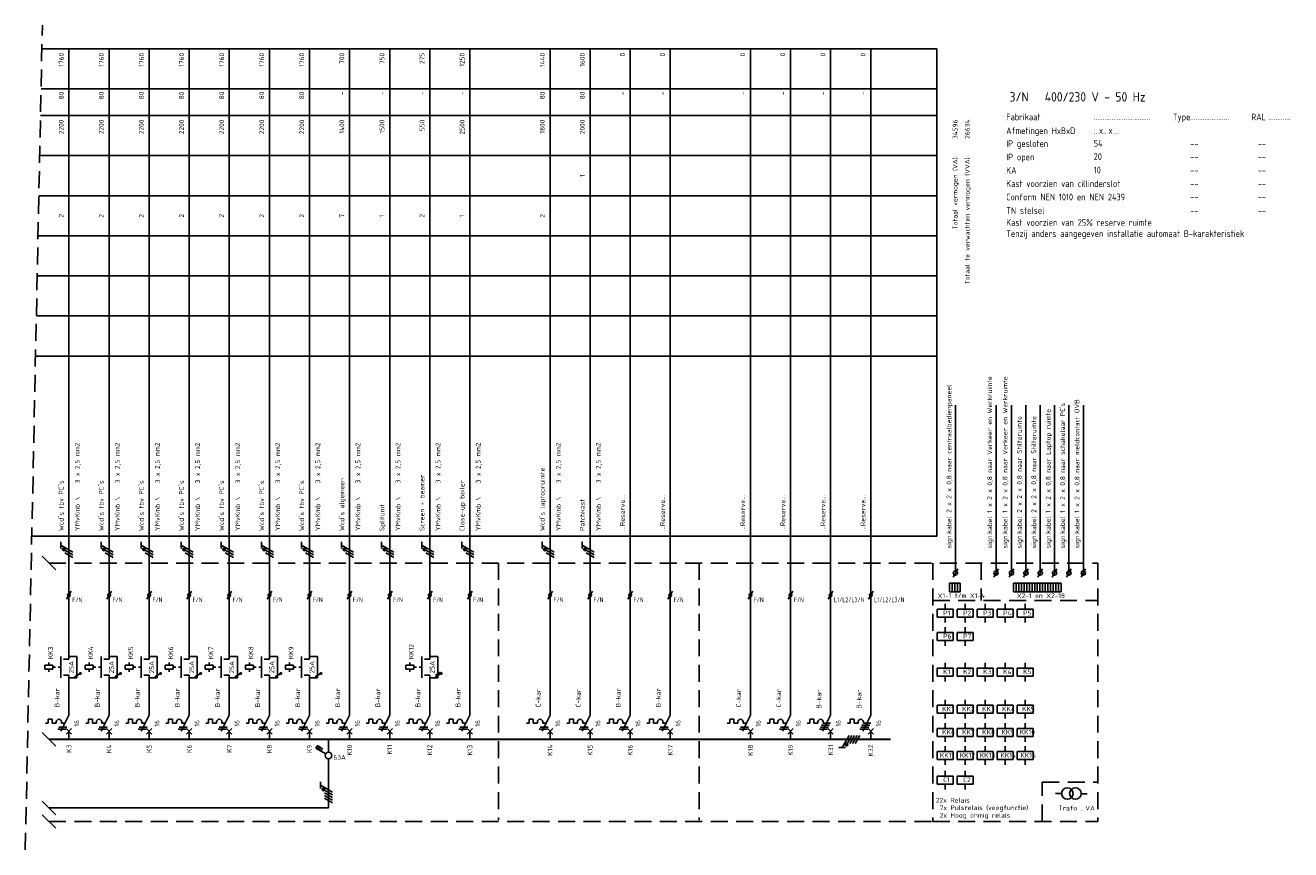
# Model space of a CAD drawing. Extents: x -1224 to 18134, y -20786 to 3554.
# Tile 78 of 88: x 14172 to 14646, y -551 to -243. Entities that reach past the tile are written whole.
import ezdxf
from ezdxf.enums import TextEntityAlignment as Align

# ---------------------------------------------------------------- set-up
doc = ezdxf.new("R2010")
doc.units = 0
doc.linetypes.add('HIDDEN', pattern=[9.525, 6.35, -3.175])
doc.linetypes.add('STABI11', pattern=[2, 1, -1])
doc.layers.get('0').update_dxf_attribs({"linetype": 'CONTINUOUS'})
for name, color, linetype in [('BL$2----', 7, 'CONTINUOUS'), ('E-tekst', 2, 'CONTINUOUS'), ('EL$1----', 3, 'CONTINUOUS'), ('EL$1----_-1LK-A1', 3, 'CONTINUOUS'), ('EL$1----_1LK-A07', 3, 'CONTINUOUS'), ('EL$1----_1LK-A08', 3, 'CONTINUOUS'), ('EL$1----_2LK-A06', 3, 'CONTINUOUS'), ('EL$1----_2LK-A07', 3, 'CONTINUOUS'), ('EL$1----_BGLK-A01', 3, 'CONTINUOUS'), ('EL$1----_BGLK-A02', 3, 'CONTINUOUS'), ('EL$1----_BGLK-A04', 3, 'CONTINUOUS'), ('EL$1----_BGLK-A05', 3, 'CONTINUOUS'), ('EL$1----_BGLK-A2', 3, 'CONTINUOUS'), ('EM6150--_MATEN', 2, 'CONTINUOUS'), ('kast', 1, 'CONTINUOUS')]:
    doc.layers.add(name, color=color, linetype=linetype)
doc.styles.add('2_5', font='ISO.shx', dxfattribs={"height": 2.5})
doc.styles.add('3_5', font='ISO.shx', dxfattribs={"height": 3.5})
doc.styles.add('BURO-018', font='ISO.shx', dxfattribs={"height": 1.8})
doc.styles.get("Standard").update_dxf_attribs({"font": 'iso.shx'})

# ---------------------------------------------------------------- blocks, each defined once
blk = doc.blocks.new('HL3')
at = {"color": 0, "linetype": 'Continuous'}
for p, q in [((-3, 6.98), (-3, 4.48)), ((-3, 5.73), (1.5, 3.13)), ((1.5, 2.13), (-1.5, 3.87)), ((1.5, 1.13), (-1.5, 2.87)), ((1.5, 0.13), (-1.5, 1.87)), ((1.5, -0.87), (-1.5, 0.87))]:
    blk.add_line(p, q, dxfattribs=at)
at = {"color": 0, "linetype": 'Continuous', "const_width": 0.5}
blk.add_lwpolyline([(-1.68, 4.12, 1), (-2.18, 4.12, 1)], format="xyb", close=True, dxfattribs=at)
at = {"color": 0, "linetype": 'Continuous'}
blk.add_circle((-1.93, 4.12), 0.5, dxfattribs=at)
blk = doc.blocks.new('L1')
at = {"color": 0, "linetype": 'Continuous'}
for p, q in [((-3, 73.98), (-3, 71.48)), ((-3, 72.73), (1.5, 70.13)), ((1.5, 69.13), (-1.5, 70.87)), ((1.5, 68.13), (-1.5, 69.87))]:
    blk.add_line(p, q, dxfattribs=at)
at = {"color": 0, "linetype": 'Continuous', "const_width": 0.5}
blk.add_lwpolyline([(-1.68, 71.12, 1), (-2.18, 71.12, 1)], format="xyb", close=True, dxfattribs=at)
at = {"color": 0, "linetype": 'Continuous'}
blk.add_circle((-1.93, 71.12), 0.5, dxfattribs=at)
blk = doc.blocks.new('00P')
at = {"color": 0, "linetype": 'Continuous'}
for p, q in [((0, 31), (3, 31)), ((3, 31), (3, 23)), ((3, 23), (0, 23))]:
    blk.add_line(p, q, dxfattribs=at)
blk = doc.blocks.new('B26')
at = {"color": 0, "linetype": 'Continuous'}
for p, q in [((0, 9), (0, 21)), ((-7.75, 6), (-8.75, 6)), ((-7.75, 7.5), (-7.75, 6)), ((-6.25, 7.5), (-7.75, 7.5)), ((-6.25, 6), (-6.25, 7.5)), ((-6.25, 6), (-4.75, 6)), ((-4.75, 6.5), (-4.75, 6)), ((0, 9), (-3, 3)), ((-2.75, 6.5), (-2.75, 6)), ((-2.75, 6), (-1.5, 6)), ((-4.125, 3.75), (-1.125, 3.75)), ((-3.75, 4.5), (-0.75, 4.5)), ((-1, 4), (1, 2)), ((-1, 2), (1, 4)), ((0, 0), (0, 3))]:
    blk.add_line(p, q, dxfattribs=at)
blk.add_arc((-3.75, 6.5), 1, 0, 180, dxfattribs=at)
at = {"color": 1, "style": 'BURO-018'}
blk.add_attdef('E_VRIJ1', (-3.548, 12), '', height=1.8, rotation=90, dxfattribs=at)
at = {"color": 1, "linetype": 'Continuous', "style": 'BURO-018'}
blk.add_attdef('E_IIA', text='', height=1.8, rotation=90, dxfattribs=at).set_placement((2, 6), align=Align.TOP_CENTER)
blk = doc.blocks.new('M2')
at = {"color": 0, "linetype": 'Continuous'}
for p, q in [((-7.5, 27.75), (-7.5, 28.75)), ((-3, 23), (-3, 31)), ((-2, 30), (0, 30)), ((0, 30), (0, 33)), ((-6, 27.75), (-9, 27.75)), ((-9, 27.75), (-9, 26.25)), ((-9, 26.25), (-6, 26.25)), ((-7.5, 26.25), (-7.5, 25.25)), ((-6, 26.25), (-6, 27.75)), ((-6, 27.25), (-6, 27.25)), ((-2, 24), (0, 24)), ((0, 21), (0, 24))]:
    blk.add_line(p, q, dxfattribs=at)
at = {"color": 0, "linetype": 'STABI11'}
blk.add_line((-6, 27), (-3, 27), dxfattribs=at)
at = {"color": 1, "linetype": 'Continuous', "style": 'BURO-018'}
blk.add_attdef('E_VRIJ1', (-6, 30), '', height=1.8, rotation=90, dxfattribs=at)
blk.add_attdef('E_IMS', text='', height=1.8, rotation=90, dxfattribs=at).set_placement((0, 27), align=Align.TOP_CENTER)
blk = doc.blocks.new('b1s')
at = {"color": 0, "linetype": 'Continuous'}
blk.add_line((0, 33), (0, 54), dxfattribs=at)
blk = doc.blocks.new('m1s')
at = {"color": 0, "linetype": 'Continuous'}
blk.add_line((0, 54), (0, 66), dxfattribs=at)
blk = doc.blocks.new('m1')
at = {"color": 0, "linetype": 'Continuous'}
blk.add_line((0, 21), (0, 33), dxfattribs=at)
blk = doc.blocks.new('B28')
at = {"color": 0, "linetype": 'Continuous'}
for p, q in [((0, 9), (0, 21)), ((-7.75, 6), (-8.75, 6)), ((-6.25, 7.5), (-7.75, 7.5)), ((-7.75, 7.5), (-7.75, 6)), ((-6.25, 6), (-6.25, 7.5)), ((-6.25, 6), (-4.75, 6)), ((-4.75, 6.5), (-4.75, 6)), ((-4.75, 6.5), (-4.75, 6)), ((-3.38, 5.25), (-0.38, 5.25)), ((0, 9), (-3, 3)), ((-2.75, 6.5), (-2.75, 6)), ((-2.75, 6), (0, 6)), ((-4.12, 3.75), (-1.12, 3.75)), ((-3.75, 4.5), (-0.75, 4.5)), ((-1, 4), (1, 2)), ((-1, 2), (1, 4)), ((0, 0), (0, 3))]:
    blk.add_line(p, q, dxfattribs=at)
blk.add_arc((-3.75, 6.5), 1, 0, 180, dxfattribs=at)
at = {"color": 1, "style": 'BURO-018'}
blk.add_attdef('E_VRIJ1', (-3.49, 11.47), '', height=1.8, rotation=90, dxfattribs=at)
at = {"color": 1, "linetype": 'Continuous', "style": 'BURO-018'}
blk.add_attdef('E_IIA', text='', height=1.8, rotation=90, dxfattribs=at).set_placement((2, 6), align=Align.TOP_CENTER)
blk = doc.blocks.new('0302A1_')
at = {"color": 0, "linetype": 'Continuous'}
blk.add_line((-0.87, -1.5), (0.87, 1.5), dxfattribs=at)
at = {"color": 0, "const_width": 0.5}
blk.add_lwpolyline([(-0.25, 0, 1), (0.25, 0, 1)], format="xyb", close=True, dxfattribs=at)
at = {"color": 0, "linetype": 'Continuous'}
blk.add_circle((0, 0), 0.5, dxfattribs=at)
blk = doc.blocks.new('1P')
at = {"color": 0, "linetype": 'Continuous'}
blk.add_line((1.5, 0.87), (-1.5, -0.87), dxfattribs=at)

msp = doc.modelspace()

# ---------------------------------------------------------------- linework, layer by layer
at = {"layer": 'BL$2----', "color": 3}
for p, q in [((14368.73, -476.9), (14368.73, -489.66)), ((14383.73, -488.9), (14383.73, -476.9)), ((14398.73, -475.91), (14398.73, -489.85)), ((14413.73, -489.73), (14413.73, -476.9))]:
    msp.add_line(p, q, dxfattribs=at)
at = {"layer": 'EL$1----', "linetype": 'HIDDEN'}
msp.add_line((14172.39, -551.21), (14178.77, -242.6), dxfattribs=at)
at = {"layer": 'EL$1----'}
for p, q in [((14183.77, -446.43), (14178.7, -441.37)), ((14183.77, -512.43), (14178.7, -507.37)), ((14557.86, -530.19), (14560.15, -530.19)), ((14567.45, -530.24), (14569.74, -530.24)), ((14183.77, -538.12), (14178.7, -533.06)), ((14183.77, -543.17), (14178.7, -538.1)), ((14181.23, -535.59), (14285.87, -535.59))]:
    msp.add_line(p, q, dxfattribs=at)
at = {"layer": 'EL$1----', "linetype": 'Continuous'}
for p, q in [((14519.53, -449.13), (14521.26, -446.13)), ((14534.74, -449.13), (14536.48, -446.13)), ((14540.53, -449.13), (14542.27, -446.13)), ((14545.91, -449.13), (14547.64, -446.13)), ((14551.29, -449.13), (14553.02, -446.13)), ((14556.66, -449.13), (14558.39, -446.13)), ((14562.04, -449.13), (14563.77, -446.13)), ((14567.41, -449.13), (14569.15, -446.13)), ((14285.87, -514.65), (14285.87, -509.9)), ((14281.12, -513.24), (14281.82, -512.03)), ((14284.79, -515.36), (14281.12, -513.24)), ((14281.72, -513.59), (14282.42, -512.38)), ((14282.33, -513.94), (14283.03, -512.73)), ((14282.94, -514.29), (14283.64, -513.08)), ((14285.87, -535.59), (14285.87, -517.32))]:
    msp.add_line(p, q, dxfattribs=at)
for centre, radius in [((14520.4, -447.63), 0.8), ((14535.61, -447.63), 0.8), ((14541.4, -447.63), 0.8), ((14546.78, -447.63), 0.8), ((14552.15, -447.63), 0.8), ((14557.53, -447.63), 0.8), ((14562.9, -447.63), 0.8), ((14568.28, -447.63), 0.8), ((14285.87, -515.98), 1.25)]:
    msp.add_circle(centre, radius, dxfattribs=at)
at = {"layer": 'EL$1----'}
for centre, radius in [((14193, -485.24), 0.283), ((14208, -485.24), 0.283), ((14223, -485.24), 0.283), ((14238, -485.24), 0.283), ((14253, -485.24), 0.283), ((14268, -485.24), 0.283), ((14283, -485.24), 0.283), ((14328, -485.24), 0.283), ((14562.3, -530.19), 2.15), ((14565.31, -530.19), 2.15)]:
    msp.add_circle(centre, radius, dxfattribs=at)
at = {"layer": 'EL$1----_-1LK-A1', "color": 1, "linetype": 'HIDDEN'}
for p, q in [((14511.93, -457.92), (14573.66, -457.92)), ((14511.93, -540.63), (14573.66, -540.63)), ((14511.93, -540.63), (14573.66, -540.63))]:
    msp.add_line(p, q, dxfattribs=at)
at = {"layer": 'EL$1----_-1LK-A1', "linetype": 'Continuous'}
for p, q in [((14516.62, -461.19), (14516.62, -459.19)), ((14524.09, -461.19), (14524.09, -459.19)), ((14531.57, -461.19), (14531.57, -459.19)), ((14539.04, -461.19), (14539.04, -459.19)), ((14546.52, -461.19), (14546.52, -459.19)), ((14519.62, -461.19), (14513.62, -461.19)), ((14513.62, -461.19), (14513.62, -464.19)), ((14519.62, -464.19), (14519.62, -461.19)), ((14519.62, -462.19), (14519.62, -462.19)), ((14527.09, -461.19), (14521.09, -461.19)), ((14521.09, -461.19), (14521.09, -464.19)), ((14527.09, -464.19), (14527.09, -461.19)), ((14527.09, -462.19), (14527.09, -462.19)), ((14534.57, -461.19), (14528.57, -461.19)), ((14528.57, -461.19), (14528.57, -464.19)), ((14534.57, -464.19), (14534.57, -461.19)), ((14534.57, -462.19), (14534.57, -462.19)), ((14542.04, -461.19), (14536.04, -461.19)), ((14536.04, -461.19), (14536.04, -464.19)), ((14542.04, -464.19), (14542.04, -461.19)), ((14542.04, -462.19), (14542.04, -462.19)), ((14549.52, -461.19), (14543.52, -461.19)), ((14543.52, -461.19), (14543.52, -464.19)), ((14549.52, -464.19), (14549.52, -461.19)), ((14549.52, -462.19), (14549.52, -462.19)), ((14513.62, -464.19), (14519.62, -464.19)), ((14516.62, -464.19), (14516.62, -466.19)), ((14516.62, -469.88), (14516.62, -467.88)), ((14521.09, -464.19), (14527.09, -464.19)), ((14524.09, -464.19), (14524.09, -466.19)), ((14524.09, -469.88), (14524.09, -467.88)), ((14528.57, -464.19), (14534.57, -464.19)), ((14531.57, -464.19), (14531.57, -466.19)), ((14536.04, -464.19), (14542.04, -464.19)), ((14539.04, -464.19), (14539.04, -466.19)), ((14543.52, -464.19), (14549.52, -464.19)), ((14546.52, -464.19), (14546.52, -466.19)), ((14519.62, -469.88), (14513.62, -469.88)), ((14513.62, -469.88), (14513.62, -472.88)), ((14513.62, -472.88), (14519.62, -472.88)), ((14516.62, -472.88), (14516.62, -474.88)), ((14519.62, -472.88), (14519.62, -469.88)), ((14519.62, -470.88), (14519.62, -470.88)), ((14527.09, -469.88), (14521.09, -469.88)), ((14521.09, -469.88), (14521.09, -472.88)), ((14521.09, -472.88), (14527.09, -472.88)), ((14524.09, -472.88), (14524.09, -474.88)), ((14527.09, -472.88), (14527.09, -469.88)), ((14527.09, -470.88), (14527.09, -470.88)), ((14516.62, -483.21), (14516.62, -481.21)), ((14524.09, -483.21), (14524.09, -481.21)), ((14531.57, -483.21), (14531.57, -481.21)), ((14539.04, -483.21), (14539.04, -481.21)), ((14546.52, -483.21), (14546.52, -481.21)), ((14519.62, -483.21), (14513.62, -483.21)), ((14513.62, -483.21), (14513.62, -486.21)), ((14513.62, -486.21), (14519.62, -486.21)), ((14516.62, -486.21), (14516.62, -488.21)), ((14519.62, -486.21), (14519.62, -483.21)), ((14519.62, -484.21), (14519.62, -484.21)), ((14527.09, -483.21), (14521.09, -483.21)), ((14521.09, -483.21), (14521.09, -486.21)), ((14521.09, -486.21), (14527.09, -486.21)), ((14524.09, -486.21), (14524.09, -488.21)), ((14527.09, -486.21), (14527.09, -483.21)), ((14527.09, -484.21), (14527.09, -484.21)), ((14534.57, -483.21), (14528.57, -483.21)), ((14528.57, -483.21), (14528.57, -486.21)), ((14528.57, -486.21), (14534.57, -486.21)), ((14531.57, -486.21), (14531.57, -488.21)), ((14534.57, -486.21), (14534.57, -483.21)), ((14534.57, -484.21), (14534.57, -484.21)), ((14542.04, -483.21), (14536.04, -483.21)), ((14536.04, -483.21), (14536.04, -486.21)), ((14536.04, -486.21), (14542.04, -486.21)), ((14539.04, -486.21), (14539.04, -488.21)), ((14542.04, -486.21), (14542.04, -483.21)), ((14542.04, -484.21), (14542.04, -484.21)), ((14549.52, -483.21), (14543.52, -483.21)), ((14543.52, -483.21), (14543.52, -486.21)), ((14543.52, -486.21), (14549.52, -486.21)), ((14546.52, -486.21), (14546.52, -488.21)), ((14549.52, -486.21), (14549.52, -483.21)), ((14549.52, -484.21), (14549.52, -484.21)), ((14519.62, -497.11), (14513.62, -497.11)), ((14513.62, -497.11), (14513.62, -500.11)), ((14516.62, -497.11), (14516.62, -495.11)), ((14519.62, -500.11), (14519.62, -497.11)), ((14527.09, -497.11), (14521.09, -497.11)), ((14521.09, -497.11), (14521.09, -500.11)), ((14524.09, -497.11), (14524.09, -495.11)), ((14527.09, -500.11), (14527.09, -497.11)), ((14534.57, -497.11), (14528.57, -497.11)), ((14528.57, -497.11), (14528.57, -500.11)), ((14531.57, -497.11), (14531.57, -495.11)), ((14534.57, -500.11), (14534.57, -497.11)), ((14542.04, -497.11), (14536.04, -497.11)), ((14536.04, -497.11), (14536.04, -500.11)), ((14539.04, -497.11), (14539.04, -495.11)), ((14542.04, -500.11), (14542.04, -497.11)), ((14549.52, -497.11), (14543.52, -497.11)), ((14543.52, -497.11), (14543.52, -500.11)), ((14546.52, -497.11), (14546.52, -495.11)), ((14549.52, -500.11), (14549.52, -497.11)), ((14513.62, -500.11), (14519.62, -500.11)), ((14516.62, -500.11), (14516.62, -502.11)), ((14519.62, -498.11), (14519.62, -498.11)), ((14521.09, -500.11), (14527.09, -500.11)), ((14524.09, -500.11), (14524.09, -502.11)), ((14527.09, -498.11), (14527.09, -498.11)), ((14528.57, -500.11), (14534.57, -500.11)), ((14531.57, -500.11), (14531.57, -502.11)), ((14534.57, -498.11), (14534.57, -498.11)), ((14536.04, -500.11), (14542.04, -500.11)), ((14539.04, -500.11), (14539.04, -502.11)), ((14542.04, -498.11), (14542.04, -498.11)), ((14543.52, -500.11), (14549.52, -500.11)), ((14546.52, -500.11), (14546.52, -502.11)), ((14549.52, -498.11), (14549.52, -498.11)), ((14519.62, -505.8), (14513.62, -505.8)), ((14513.62, -505.8), (14513.62, -508.8)), ((14516.62, -505.8), (14516.62, -503.8)), ((14519.62, -508.8), (14519.62, -505.8)), ((14527.09, -505.8), (14521.09, -505.8)), ((14521.09, -505.8), (14521.09, -508.8)), ((14524.09, -505.8), (14524.09, -503.8)), ((14527.09, -508.8), (14527.09, -505.8)), ((14534.57, -505.8), (14528.57, -505.8)), ((14528.57, -505.8), (14528.57, -508.8)), ((14531.57, -505.8), (14531.57, -503.8)), ((14534.57, -508.8), (14534.57, -505.8)), ((14542.04, -505.8), (14536.04, -505.8)), ((14536.04, -505.8), (14536.04, -508.8)), ((14539.04, -505.8), (14539.04, -503.8)), ((14542.04, -508.8), (14542.04, -505.8)), ((14549.52, -505.8), (14543.52, -505.8)), ((14543.52, -505.8), (14543.52, -508.8)), ((14546.52, -505.8), (14546.52, -503.8)), ((14549.52, -508.8), (14549.52, -505.8)), ((14513.62, -508.8), (14519.62, -508.8)), ((14516.62, -508.8), (14516.62, -510.8)), ((14519.62, -506.8), (14519.62, -506.8)), ((14521.09, -508.8), (14527.09, -508.8)), ((14524.09, -508.8), (14524.09, -510.8)), ((14527.09, -506.8), (14527.09, -506.8)), ((14528.57, -508.8), (14534.57, -508.8)), ((14531.57, -508.8), (14531.57, -510.8)), ((14534.57, -506.8), (14534.57, -506.8)), ((14536.04, -508.8), (14542.04, -508.8)), ((14539.04, -508.8), (14539.04, -510.8)), ((14542.04, -506.8), (14542.04, -506.8)), ((14543.52, -508.8), (14549.52, -508.8)), ((14546.52, -508.8), (14546.52, -510.8)), ((14549.52, -506.8), (14549.52, -506.8)), ((14519.62, -514.49), (14513.62, -514.49)), ((14513.62, -514.49), (14513.62, -517.49)), ((14516.62, -514.49), (14516.62, -512.49)), ((14519.62, -517.49), (14519.62, -514.49)), ((14519.62, -515.49), (14519.62, -515.49)), ((14527.09, -514.49), (14521.09, -514.49)), ((14521.09, -514.49), (14521.09, -517.49)), ((14524.09, -514.49), (14524.09, -512.49)), ((14527.09, -517.49), (14527.09, -514.49)), ((14527.09, -515.49), (14527.09, -515.49)), ((14534.57, -514.49), (14528.57, -514.49)), ((14528.57, -514.49), (14528.57, -517.49)), ((14531.57, -514.49), (14531.57, -512.49)), ((14534.57, -517.49), (14534.57, -514.49)), ((14534.57, -515.49), (14534.57, -515.49)), ((14542.04, -514.49), (14536.04, -514.49)), ((14536.04, -514.49), (14536.04, -517.49)), ((14539.04, -514.49), (14539.04, -512.49)), ((14542.04, -517.49), (14542.04, -514.49)), ((14542.04, -515.49), (14542.04, -515.49)), ((14549.52, -514.49), (14543.52, -514.49)), ((14543.52, -514.49), (14543.52, -517.49)), ((14546.52, -514.49), (14546.52, -512.49)), ((14549.52, -517.49), (14549.52, -514.49)), ((14549.52, -515.49), (14549.52, -515.49)), ((14513.62, -517.49), (14519.62, -517.49)), ((14516.62, -517.49), (14516.62, -519.49)), ((14521.09, -517.49), (14527.09, -517.49)), ((14524.09, -517.49), (14524.09, -519.49)), ((14528.57, -517.49), (14534.57, -517.49)), ((14531.57, -517.49), (14531.57, -519.49)), ((14536.04, -517.49), (14542.04, -517.49)), ((14539.04, -517.49), (14539.04, -519.49)), ((14543.52, -517.49), (14549.52, -517.49)), ((14546.52, -517.49), (14546.52, -519.49)), ((14519.62, -523.63), (14513.62, -523.63)), ((14513.62, -526.63), (14513.62, -523.63)), ((14516.62, -523.63), (14516.62, -521.63)), ((14519.62, -526.63), (14519.62, -523.63)), ((14519.62, -524.63), (14519.62, -524.63)), ((14527.09, -523.63), (14521.09, -523.63)), ((14521.09, -523.63), (14521.09, -526.63)), ((14524.09, -523.63), (14524.09, -521.63)), ((14527.09, -526.63), (14527.09, -523.63)), ((14527.09, -524.63), (14527.09, -524.63)), ((14513.62, -526.63), (14519.62, -526.63)), ((14516.62, -526.63), (14516.62, -528.63)), ((14521.09, -526.63), (14527.09, -526.63)), ((14524.09, -526.63), (14524.09, -528.63))]:
    msp.add_line(p, q, dxfattribs=at)
at = {"layer": 'EL$1----_1LK-A07', "color": 1}
for p, q in [((14178.59, -251.4), (14513.43, -251.4)), ((14513.43, -433.9), (14513.43, -251.4)), ((14178.28, -266.4), (14513.43, -266.4)), ((14178.07, -276.4), (14513.43, -276.4)), ((14177.76, -291.4), (14513.43, -291.4)), ((14177.45, -306.4), (14513.43, -306.4)), ((14177.14, -321.4), (14513.43, -321.4)), ((14176.83, -336.4), (14513.43, -336.4)), ((14176.52, -351.4), (14513.43, -351.4)), ((14176.21, -366.4), (14513.43, -366.4)), ((14174.82, -433.9), (14513.43, -433.9))]:
    msp.add_line(p, q, dxfattribs=at)
at = {"layer": 'EL$1----_1LK-A07'}
for p, q in [((14188.73, -443.9), (14188.73, -251.4)), ((14203.73, -443.9), (14203.73, -251.4)), ((14218.73, -443.9), (14218.73, -251.4)), ((14233.73, -443.9), (14233.73, -251.4)), ((14248.73, -443.9), (14248.73, -251.4)), ((14263.73, -443.9), (14263.73, -251.4)), ((14278.73, -443.9), (14278.73, -251.4)), ((14293.73, -443.9), (14293.73, -251.4)), ((14308.73, -443.9), (14308.73, -251.4)), ((14323.73, -443.9), (14323.73, -251.4)), ((14338.73, -443.9), (14338.73, -251.4)), ((14368.73, -443.9), (14368.73, -251.4)), ((14383.73, -443.9), (14383.73, -251.4)), ((14398.73, -443.9), (14398.73, -251.4)), ((14413.73, -443.9), (14413.73, -251.4)), ((14443.73, -443.9), (14443.73, -251.4)), ((14458.73, -443.9), (14458.73, -251.4)), ((14473.73, -443.9), (14473.73, -251.4)), ((14488.73, -443.9), (14488.73, -251.4))]:
    msp.add_line(p, q, dxfattribs=at)
at = {"layer": 'EL$1----_1LK-A07', "color": 1, "linetype": 'HIDDEN'}
for p, q in [((14181.23, -443.9), (14573.66, -443.9)), ((14511.93, -443.9), (14511.93, -540.63))]:
    msp.add_line(p, q, dxfattribs=at)
at = {"layer": 'EL$1----_1LK-A07'}
for points in [[(14196.23, -509.9, 0.7, 0.7, 0), (14181.23, -509.9, 0.7, 0.7, 0)], [(14211.23, -509.9, 0.7, 0.7, 0), (14196.23, -509.9, 0.7, 0.7, 0)], [(14226.23, -509.9, 0.7, 0.7, 0), (14211.23, -509.9, 0.7, 0.7, 0)], [(14241.23, -509.9, 0.7, 0.7, 0), (14226.23, -509.9, 0.7, 0.7, 0)], [(14256.23, -509.9, 0.7, 0.7, 0), (14241.23, -509.9, 0.7, 0.7, 0)], [(14271.23, -509.9, 0.7, 0.7, 0), (14256.23, -509.9, 0.7, 0.7, 0)], [(14286.23, -509.9, 0.7, 0.7, 0), (14271.23, -509.9, 0.7, 0.7, 0)], [(14301.23, -509.9, 0.7, 0.7, 0), (14286.23, -509.9, 0.7, 0.7, 0)], [(14316.23, -509.9, 0.7, 0.7, 0), (14301.23, -509.9, 0.7, 0.7, 0)], [(14331.23, -509.9, 0.7, 0.7, 0), (14316.23, -509.9, 0.7, 0.7, 0)], [(14346.23, -509.9, 0.7, 0.7, 0), (14331.23, -509.9, 0.7, 0.7, 0)], [(14361.23, -509.9, 0.7, 0.7, 0), (14346.23, -509.9, 0.7, 0.7, 0)], [(14376.23, -509.9, 0.7, 0.7, 0), (14361.23, -509.9, 0.7, 0.7, 0)], [(14391.23, -509.9, 0.7, 0.7, 0), (14376.23, -509.9, 0.7, 0.7, 0)], [(14406.23, -509.9, 0.7, 0.7, 0), (14391.23, -509.9, 0.7, 0.7, 0)], [(14421.23, -509.9, 0.7, 0.7, 0), (14406.23, -509.9, 0.7, 0.7, 0)], [(14436.23, -509.9, 0.7, 0.7, 0), (14421.23, -509.9, 0.7, 0.7, 0)], [(14451.23, -509.9, 0.7, 0.7, 0), (14436.23, -509.9, 0.7, 0.7, 0)], [(14466.23, -509.9, 0.7, 0.7, 0), (14451.23, -509.9, 0.7, 0.7, 0)], [(14481.23, -509.9, 0.7, 0.7, 0), (14466.23, -509.9, 0.7, 0.7, 0)], [(14496.23, -509.9, 0.7, 0.7, 0), (14481.23, -509.9, 0.7, 0.7, 0)]]:
    msp.add_lwpolyline(points, format="xyseb", dxfattribs=at)
at = {"layer": 'EL$1----_1LK-A08'}
for p, q in [((14520.4, -446.83), (14520.4, -384.82)), ((14535.61, -446.83), (14535.61, -384.82)), ((14541.4, -446.83), (14541.4, -384.82)), ((14546.78, -446.83), (14546.78, -384.82)), ((14552.15, -446.83), (14552.15, -384.82)), ((14557.53, -446.83), (14557.53, -384.82)), ((14562.9, -446.83), (14562.9, -384.82)), ((14568.28, -446.83), (14568.28, -384.82)), ((14518.24, -451.44), (14518.24, -454.68)), ((14518.24, -451.44), (14519.22, -451.44)), ((14519.22, -451.44), (14519.22, -454.68)), ((14519.22, -451.44), (14519.22, -454.68)), ((14519.22, -451.44), (14520.21, -451.44)), ((14520.21, -451.44), (14520.21, -454.68)), ((14520.21, -451.44), (14520.21, -454.68)), ((14520.21, -451.44), (14521.2, -451.44)), ((14521.2, -451.44), (14521.2, -454.68)), ((14521.2, -451.44), (14521.2, -454.68)), ((14521.2, -451.44), (14522.19, -451.44)), ((14522.19, -451.44), (14522.19, -454.68)), ((14542.16, -451.44), (14542.16, -454.68)), ((14542.16, -451.44), (14543.15, -451.44)), ((14543.15, -451.44), (14543.15, -454.68)), ((14543.15, -451.44), (14543.15, -454.68)), ((14543.15, -451.44), (14544.14, -451.44)), ((14544.14, -451.44), (14544.14, -454.68)), ((14544.14, -451.44), (14544.14, -454.68)), ((14544.14, -451.44), (14545.13, -451.44)), ((14545.13, -451.44), (14545.13, -454.68)), ((14545.13, -451.44), (14545.13, -454.68)), ((14545.13, -451.44), (14546.12, -451.44)), ((14546.12, -451.44), (14546.12, -454.68)), ((14546.12, -451.44), (14546.12, -454.68)), ((14546.12, -451.44), (14547.1, -451.44)), ((14547.1, -451.44), (14547.1, -454.68)), ((14547.1, -451.44), (14547.1, -454.68)), ((14547.1, -451.44), (14548.09, -451.44)), ((14548.09, -451.44), (14548.09, -454.68)), ((14548.09, -451.44), (14548.09, -454.68)), ((14548.09, -451.44), (14549.08, -451.44)), ((14549.08, -451.44), (14549.08, -454.68)), ((14549.08, -451.44), (14549.08, -454.68)), ((14549.08, -451.44), (14550.07, -451.44)), ((14550.07, -451.44), (14550.07, -454.68)), ((14550.07, -451.44), (14550.07, -454.68)), ((14550.07, -451.44), (14551.05, -451.44)), ((14551.05, -451.44), (14551.05, -454.68)), ((14551.05, -451.44), (14551.05, -454.68)), ((14551.05, -451.44), (14552.04, -451.44)), ((14552.04, -451.44), (14552.04, -454.68)), ((14552.04, -451.44), (14552.04, -454.68)), ((14552.04, -451.44), (14552.04, -454.68)), ((14552.04, -451.44), (14553.03, -451.44)), ((14553.03, -451.44), (14553.03, -454.68)), ((14553.03, -451.44), (14553.03, -454.68)), ((14553.03, -451.44), (14554.02, -451.44)), ((14554.02, -451.44), (14554.02, -454.68)), ((14554.02, -451.44), (14554.02, -454.68)), ((14554.02, -451.44), (14555.01, -451.44)), ((14555.01, -451.44), (14555.01, -454.68)), ((14555.01, -451.44), (14555.01, -454.68)), ((14555.01, -451.44), (14555.99, -451.44)), ((14555.99, -451.44), (14555.99, -454.68)), ((14555.99, -451.44), (14555.99, -454.68)), ((14555.99, -451.44), (14556.98, -451.44)), ((14556.98, -451.44), (14556.98, -454.68)), ((14556.98, -451.44), (14556.98, -454.68)), ((14556.98, -451.44), (14557.97, -451.44)), ((14557.97, -451.44), (14557.97, -454.68)), ((14557.97, -451.44), (14557.97, -454.68)), ((14557.97, -451.44), (14558.96, -451.44)), ((14558.96, -451.44), (14558.96, -454.68)), ((14558.96, -451.44), (14558.96, -454.68)), ((14558.96, -451.44), (14559.95, -451.44)), ((14559.95, -451.44), (14559.95, -454.68)), ((14559.95, -451.44), (14559.95, -454.68)), ((14518.24, -454.68), (14519.22, -454.68)), ((14519.22, -454.68), (14520.21, -454.68)), ((14520.21, -454.68), (14521.2, -454.68)), ((14521.2, -454.68), (14522.19, -454.68)), ((14542.16, -454.68), (14543.15, -454.68)), ((14543.15, -454.68), (14544.14, -454.68)), ((14544.14, -454.68), (14545.13, -454.68)), ((14545.13, -454.68), (14546.12, -454.68)), ((14546.12, -454.68), (14547.1, -454.68)), ((14547.1, -454.68), (14548.09, -454.68)), ((14548.09, -454.68), (14549.08, -454.68)), ((14549.08, -454.68), (14550.07, -454.68)), ((14550.07, -454.68), (14551.05, -454.68)), ((14551.05, -454.68), (14552.04, -454.68)), ((14552.04, -454.68), (14553.03, -454.68)), ((14553.03, -454.68), (14554.02, -454.68)), ((14554.02, -454.68), (14555.01, -454.68)), ((14555.01, -454.68), (14555.99, -454.68)), ((14555.99, -454.68), (14556.98, -454.68)), ((14556.98, -454.68), (14557.97, -454.68)), ((14557.97, -454.68), (14558.96, -454.68)), ((14558.96, -454.68), (14559.95, -454.68))]:
    msp.add_line(p, q, dxfattribs=at)
at = {"layer": 'EL$1----_2LK-A06', "color": 1, "linetype": 'HIDDEN'}
msp.add_line((14511.93, -443.9), (14511.93, -540.63), dxfattribs=at)
at = {"layer": 'EL$1----_2LK-A07', "color": 1, "linetype": 'HIDDEN'}
msp.add_line((14511.93, -443.9), (14511.93, -540.63), dxfattribs=at)
at = {"layer": 'EL$1----_BGLK-A01', "color": 1, "linetype": 'HIDDEN'}
for p, q in [((14349.51, -443.9), (14349.51, -540.13)), ((14424.51, -443.9), (14424.51, -540.13)), ((14511.93, -443.9), (14511.93, -540.13))]:
    msp.add_line(p, q, dxfattribs=at)
at = {"layer": 'EL$1----_BGLK-A02', "color": 1, "linetype": 'HIDDEN'}
msp.add_line((14511.93, -443.9), (14511.93, -540.63), dxfattribs=at)
at = {"layer": 'EL$1----_BGLK-A04', "color": 1, "linetype": 'HIDDEN'}
msp.add_line((14511.93, -443.9), (14511.93, -540.63), dxfattribs=at)
at = {"layer": 'EL$1----_BGLK-A05', "color": 1, "linetype": 'HIDDEN'}
msp.add_line((14511.93, -443.9), (14511.93, -540.63), dxfattribs=at)
at = {"layer": 'EL$1----_BGLK-A2', "color": 1, "linetype": 'HIDDEN'}
for p, q in [((14530.01, -443.9), (14530.01, -457.92)), ((14573.66, -443.9), (14573.66, -540.63)), ((14573.66, -443.9), (14573.66, -540.63)), ((14552.91, -540.63), (14552.91, -525.89)), ((14552.91, -525.89), (14573.66, -525.89))]:
    msp.add_line(p, q, dxfattribs=at)
at = {"layer": 'kast', "color": 1, "linetype": 'HIDDEN'}
msp.add_line((14181.23, -540.63), (14511.93, -540.63), dxfattribs=at)

# ---------------------------------------------------------------- block references
at = {"layer": 'EL$1----'}
for name, p in [('L1', (14188.73, -509.9)), ('L1', (14203.73, -509.9)), ('L1', (14218.73, -509.9)), ('L1', (14233.73, -509.9)), ('L1', (14248.73, -509.9)), ('L1', (14263.73, -509.9)), ('L1', (14278.73, -509.9)), ('L1', (14293.73, -509.9)), ('L1', (14308.73, -509.9)), ('L1', (14323.73, -509.9)), ('L1', (14338.73, -509.9)), ('L1', (14368.73, -509.9)), ('L1', (14383.73, -509.9)), ('0302A1_', (14188.73, -455.9)), ('0302A1_', (14203.73, -455.9)), ('0302A1_', (14218.73, -455.9)), ('0302A1_', (14233.73, -455.9)), ('0302A1_', (14248.73, -455.9)), ('0302A1_', (14263.73, -455.9)), ('0302A1_', (14278.73, -455.9)), ('0302A1_', (14293.73, -455.9)), ('0302A1_', (14308.73, -455.9)), ('0302A1_', (14323.73, -455.9)), ('0302A1_', (14338.73, -455.9)), ('0302A1_', (14368.73, -455.9)), ('0302A1_', (14383.73, -455.9)), ('0302A1_', (14398.73, -455.9)), ('0302A1_', (14413.73, -455.9)), ('0302A1_', (14443.73, -455.9)), ('0302A1_', (14458.73, -455.9)), ('0302A1_', (14473.73, -455.9)), ('0302A1_', (14488.73, -455.9)), ('00P', (14188.73, -509.9)), ('00P', (14203.73, -509.9)), ('00P', (14218.73, -509.9)), ('00P', (14233.73, -509.9)), ('00P', (14248.73, -509.9)), ('00P', (14263.73, -509.9)), ('00P', (14278.73, -509.9)), ('00P', (14323.73, -509.9)), ('HL3', (14285.87, -532.75))]:
    msp.add_blockref(name, p, dxfattribs=at)
at = {"layer": 'EL$1----', "xscale": 0.6399999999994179, "yscale": 0.6399999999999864, "zscale": 0.6400000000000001}
for p in [(14191.81, -485.93), (14206.81, -485.93), (14221.81, -485.93), (14236.81, -485.93), (14251.81, -485.93), (14266.81, -485.93), (14281.81, -485.93), (14326.81, -485.26), (14326.81, -485.93)]:
    msp.add_blockref('1P', p, dxfattribs=at)
at = {"layer": 'EL$1----', "color": 1, "rotation": 90}
msp.add_blockref('HL3', (14483.82, -509.9), dxfattribs=at)
at = {"layer": 'EL$1----_1LK-A07'}
for name, p in [('m1s', (14188.73, -509.9)), ('m1s', (14203.73, -509.9)), ('m1s', (14218.73, -509.9)), ('m1s', (14233.73, -509.9)), ('m1s', (14248.73, -509.9)), ('m1s', (14263.73, -509.9)), ('m1s', (14278.73, -509.9)), ('m1s', (14293.73, -509.9)), ('m1s', (14308.73, -509.9)), ('m1s', (14323.73, -509.9)), ('m1s', (14338.73, -509.9)), ('m1s', (14368.73, -509.9)), ('m1s', (14383.73, -509.9)), ('m1s', (14398.73, -509.9)), ('m1s', (14413.73, -509.9)), ('m1s', (14443.73, -509.9)), ('m1s', (14458.73, -509.9)), ('m1s', (14473.73, -509.9)), ('m1s', (14488.73, -509.9)), ('b1s', (14188.73, -509.9)), ('b1s', (14203.73, -509.9)), ('b1s', (14218.73, -509.9)), ('b1s', (14233.73, -509.9)), ('b1s', (14248.73, -509.9)), ('b1s', (14263.73, -509.9)), ('b1s', (14278.73, -509.9)), ('b1s', (14293.73, -509.9)), ('b1s', (14308.73, -509.9)), ('b1s', (14323.73, -509.9)), ('b1s', (14338.73, -509.9)), ('b1s', (14368.73, -509.9)), ('b1s', (14383.73, -509.9)), ('b1s', (14398.73, -509.9)), ('b1s', (14413.73, -509.9)), ('b1s', (14443.73, -509.9)), ('b1s', (14458.73, -509.9)), ('b1s', (14473.73, -509.9)), ('b1s', (14488.73, -509.9)), ('m1', (14293.73, -509.9)), ('m1', (14308.73, -509.9)), ('m1', (14338.73, -509.9)), ('m1', (14443.73, -509.9)), ('m1', (14458.73, -509.9)), ('m1', (14473.73, -509.9)), ('m1', (14488.73, -509.9))]:
    msp.add_blockref(name, p, dxfattribs=at)
for name, p, values in [('M2', (14188.73, -509.9), {'E_IMS': '25A', 'E_VRIJ1': 'KK3'}), ('M2', (14203.73, -509.9), {'E_IMS': '25A', 'E_VRIJ1': 'KK4'}), ('M2', (14218.73, -509.9), {'E_IMS': '25A', 'E_VRIJ1': 'KK5'}), ('M2', (14233.73, -509.9), {'E_IMS': '25A', 'E_VRIJ1': 'KK6'}), ('M2', (14248.73, -509.9), {'E_IMS': '25A', 'E_VRIJ1': 'KK7'}), ('M2', (14263.73, -509.9), {'E_IMS': '25A', 'E_VRIJ1': 'KK8'}), ('M2', (14278.73, -509.9), {'E_IMS': '25A', 'E_VRIJ1': 'KK9'}), ('M2', (14323.73, -509.9), {'E_IMS': '25A', 'E_VRIJ1': 'KK12'}), ('B26', (14188.73, -509.9), {'E_IIA': '16', 'E_VRIJ1': 'B-kar'}), ('B26', (14203.73, -509.9), {'E_IIA': '16', 'E_VRIJ1': 'B-kar'}), ('B26', (14218.73, -509.9), {'E_IIA': '16', 'E_VRIJ1': 'B-kar'}), ('B26', (14233.73, -509.9), {'E_IIA': '16', 'E_VRIJ1': 'B-kar'}), ('B26', (14248.73, -509.9), {'E_IIA': '16', 'E_VRIJ1': 'B-kar'}), ('B26', (14263.73, -509.9), {'E_IIA': '16', 'E_VRIJ1': 'B-kar'}), ('B26', (14278.73, -509.9), {'E_IIA': '16', 'E_VRIJ1': 'B-kar'}), ('B26', (14293.73, -509.9), {'E_IIA': '16', 'E_VRIJ1': 'B-kar'}), ('B26', (14308.73, -509.9), {'E_IIA': '16', 'E_VRIJ1': 'B-kar'}), ('B26', (14323.73, -509.9), {'E_IIA': '16', 'E_VRIJ1': 'B-kar'}), ('B26', (14338.73, -509.9), {'E_IIA': '16', 'E_VRIJ1': 'B-kar'}), ('B26', (14368.73, -509.9), {'E_IIA': '16', 'E_VRIJ1': 'C-kar'}), ('B26', (14383.73, -509.9), {'E_IIA': '16', 'E_VRIJ1': 'C-kar'}), ('B26', (14398.73, -509.9), {'E_IIA': '16', 'E_VRIJ1': 'B-kar'}), ('B26', (14413.73, -509.9), {'E_IIA': '16', 'E_VRIJ1': 'B-kar'}), ('B26', (14443.73, -509.9), {'E_IIA': '16', 'E_VRIJ1': 'C-kar'}), ('B26', (14458.73, -509.9), {'E_IIA': '16', 'E_VRIJ1': 'C-kar'}), ('B28', (14473.73, -509.9), {'E_IIA': '16', 'E_VRIJ1': 'B-kar'}), ('B28', (14488.73, -509.9), {'E_IIA': '16', 'E_VRIJ1': 'B-kar'})]:
    msp.add_blockref(name, p, dxfattribs=at).add_auto_attribs(values)

# ---------------------------------------------------------------- texts
at = {"layer": 'E-tekst', "color": 1, "width": 0.8}
for s, p in [('F/N', (14189.99, -458.56)), ('F/N', (14204.99, -458.56)), ('F/N', (14219.99, -458.56)), ('F/N', (14234.99, -458.56)), ('F/N', (14249.99, -458.56)), ('F/N', (14264.99, -458.56)), ('F/N', (14279.99, -458.56)), ('F/N', (14294.99, -458.56)), ('F/N', (14309.99, -458.56)), ('F/N', (14324.99, -458.56)), ('F/N', (14339.99, -458.56)), ('F/N', (14369.99, -458.56)), ('F/N', (14384.99, -458.56)), ('F/N', (14399.99, -458.56)), ('F/N', (14414.99, -458.56)), ('F/N', (14444.99, -458.56)), ('F/N', (14459.99, -458.56)), ('L1/L2/L3/N', (14474.99, -458.56)), ('L1/L2/L3/N', (14489.99, -458.56))]:
    msp.add_text(s, height=1.8, dxfattribs=at).set_placement(p)
at = {"layer": 'EL$1----', "color": 1, "style": 'BURO-018'}
msp.add_text('63A', height=1.8, dxfattribs=at).set_placement((14290, -515.76), align=Align.TOP_CENTER)
at = {"layer": 'EL$1----_-1LK-A1', "color": 1, "style": 'BURO-018'}
for s, p in [('sign.kabel 1 x 2 x 0,8 naar Verkeer en Werkruimte', (14534.11, -438.46)), ('sign.kabel 1 x 2 x 0,8 naar Verkeer en Werkruimte', (14539.9, -438.46)), ('sign.kabel 2 x 2 x 0,8 naar centraalbedienpaneel', (14518.9, -438.46)), ('sign.kabel 1 x 2 x 0,8 naar Laptop ruimte', (14556.03, -438.46)), ("sign.kabel 1 x 2 x 0,8 naar schakelaar PC's", (14561.4, -438.46)), ('sign.kabel 1 x 2 x 0,8 naar meldcontact OVB', (14566.78, -438.46)), ('sign.kabel 2 x 2 x 0,8 naar Stilteruimte', (14545.27, -438.46)), ('sign.kabel 2 x 2 x 0,8 naar Stilteruimte', (14550.65, -438.46))]:
    msp.add_text(s, height=1.8, rotation=90, dxfattribs=at).set_placement(p)
at = {"layer": 'EL$1----_-1LK-A1', "color": 1, "linetype": 'Continuous', "style": 'BURO-018'}
for s, p in [('X1-1 t/m X1-4', (14513.8, -457.04)), ('X2-1 en X2-18', (14543.39, -457.04)), ('P1', (14515.85, -463.49)), ('P2', (14523.32, -463.49)), ('P3', (14530.79, -463.49)), ('P4', (14538.27, -463.49)), ('P5', (14545.74, -463.49)), ('P6', (14515.85, -472.18)), ('P7', (14523.32, -472.18)), ('K1', (14515.85, -485.5)), ('K2', (14523.32, -485.5)), ('K3', (14530.79, -485.5)), ('K4', (14538.27, -485.5)), ('K5', (14545.74, -485.5)), ('KK1', (14515.46, -499.41)), ('KK2', (14522.94, -499.41)), ('KK3', (14530.41, -499.41)), ('KK4', (14537.88, -499.41)), ('KK5', (14545.36, -499.41)), ('KK6', (14515.46, -508.1)), ('KK7', (14522.94, -508.1)), ('KK8', (14530.41, -508.1)), ('KK9', (14537.62, -508.1)), ('KK10', (14544.49, -508.1)), ('KK11', (14514.6, -516.79)), ('KK12', (14522.07, -516.79)), ('KK13', (14529.55, -516.79)), ('KK14', (14537.26, -516.79)), ('KK15', (14544.74, -516.79)), ('C1', (14515.85, -525.93)), ('C2', (14523.32, -525.93)), ('22x Relais', (14513.13, -533.59)), ('7x Pulsrelais (veegfunctie)', (14514.52, -536.4)), ('Trafo ...VA', (14559.05, -536.54)), ('2x Hoog ohmig relais', (14514.54, -539.23))]:
    msp.add_text(s, height=1.8, dxfattribs=at).set_placement(p)
at = {"layer": 'EL$1----_1LK-A07', "color": 1, "style": 'BURO-018'}
for s, p in [('1760', (14186.73, -252.9)), ('1760', (14201.73, -252.9)), ('1760', (14216.73, -252.9)), ('1760', (14231.73, -252.9)), ('1760', (14246.73, -252.9)), ('1760', (14261.73, -252.9)), ('1760', (14276.73, -252.9)), ('700', (14291.73, -252.9)), ('750', (14306.73, -252.9)), ('275', (14321.73, -252.9)), ('1250', (14336.73, -252.9)), ('1440', (14366.73, -252.9)), ('1600', (14381.73, -252.9)), ('0', (14396.73, -252.9)), ('0', (14411.73, -252.9)), ('0', (14441.73, -252.9)), ('0', (14456.73, -252.9)), ('0', (14471.73, -252.9)), ('0', (14486.73, -252.9)), ('80', (14186.73, -267.4)), ('80', (14201.73, -267.4)), ('80', (14216.73, -267.4)), ('80', (14231.73, -267.4)), ('80', (14246.73, -267.4)), ('80', (14261.73, -267.4)), ('80', (14276.73, -267.4)), ('-', (14291.73, -267.4)), ('-', (14306.73, -267.4)), ('-', (14321.73, -267.4)), ('-', (14336.73, -267.4)), ('80', (14366.73, -267.4)), ('80', (14381.73, -267.4)), ('-', (14396.73, -267.4)), ('-', (14411.73, -267.4)), ('-', (14441.73, -267.4)), ('-', (14456.73, -267.4)), ('-', (14471.73, -267.4)), ('-', (14486.73, -267.4)), ('2200', (14186.73, -277.9)), ('2200', (14201.73, -277.9)), ('2200', (14216.73, -277.9)), ('2200', (14231.73, -277.9)), ('2200', (14246.73, -277.9)), ('2200', (14261.73, -277.9)), ('2200', (14276.73, -277.9)), ('1400', (14291.73, -277.9)), ('1500', (14306.73, -277.9)), ('550', (14321.73, -277.9)), ('2500', (14336.73, -277.9)), ('1800', (14366.73, -277.9)), ('2000', (14381.73, -277.9)), ('34596', (14521.2, -277.9)), ('26634', (14525.75, -277.9)), ('Totaal vermogen (VA):', (14521.2, -291.4)), ('Totaal te verwachten vermogen (VVA):', (14525.75, -291.4))]:
    msp.add_text(s, height=1.8, rotation=90, dxfattribs=at).set_placement(p, align=Align.RIGHT)
for s, p in [('1', (14381.73, -298.9)), ('2', (14186.73, -313.9)), ('2', (14201.73, -313.9)), ('2', (14216.73, -313.9)), ('2', (14231.73, -313.9)), ('2', (14246.73, -313.9)), ('2', (14261.73, -313.9)), ('2', (14276.73, -313.9)), ('7', (14291.73, -313.9)), ('1', (14306.73, -313.9)), ('2', (14321.73, -313.9)), ('1', (14336.73, -313.9)), ('2', (14366.73, -313.9))]:
    msp.add_text(s, height=1.8, rotation=90, dxfattribs=at).set_placement(p, align=Align.CENTER)
for s, p in [('YMvKmb \\    3 x 2,5 mm2', (14192.73, -431.9)), ('YMvKmb \\    3 x 2,5 mm2', (14207.73, -431.9)), ('YMvKmb \\    3 x 2,5 mm2', (14222.73, -431.9)), ('YMvKmb \\    3 x 2,5 mm2', (14237.73, -431.9)), ('YMvKmb \\    3 x 2,5 mm2', (14252.73, -431.9)), ('YMvKmb \\    3 x 2,5 mm2', (14267.73, -431.9)), ('YMvKmb \\    3 x 2,5 mm2', (14282.73, -431.9)), ('YMvKmb \\    3 x 2,5 mm2', (14297.73, -431.9)), ('YMvKmb \\    3 x 2,5 mm2', (14312.73, -431.9)), ('YMvKmb \\    3 x 2,5 mm2', (14327.73, -431.9)), ('YMvKmb \\    3 x 2,5 mm2', (14342.73, -431.9)), ('YMvKmb \\    3 x 2,5 mm2', (14372.73, -431.9)), ('YMvKmb \\    3 x 2,5 mm2', (14387.73, -431.9)), ('Wcd`s laptopruimte', (14366.73, -431.9)), ('Wcd`s tbv PC`s', (14186.73, -431.9)), ('Wcd`s tbv PC`s', (14201.73, -431.9)), ('Wcd`s tbv PC`s', (14216.73, -431.9)), ('Wcd`s tbv PC`s', (14231.73, -431.9)), ('Wcd`s tbv PC`s', (14246.73, -431.9)), ('Wcd`s tbv PC`s', (14261.73, -431.9)), ('Wcd`s tbv PC`s', (14276.73, -431.9)), ('Wcd`s algemeen', (14291.73, -431.9)), ('Screen + beamer  ', (14321.73, -431.9)), ('Close-up boiler', (14336.73, -431.9)), ('Patchkast', (14381.73, -431.9)), ('...Reserve...', (14396.73, -431.9)), ('...Reserve...', (14411.73, -431.9)), ('...Reserve...', (14441.73, -431.9)), ('...Reserve...', (14456.73, -431.9)), ('...Reserve...', (14471.73, -431.9)), ('...Reserve...', (14486.73, -431.9)), ('Splitunit', (14306.73, -431.9))]:
    msp.add_text(s, height=1.8, rotation=90, dxfattribs=at).set_placement(p)
for s, p in [('K3', (14188.73, -511.9)), ('K4', (14203.73, -511.9)), ('K5', (14218.73, -511.9)), ('K6', (14233.73, -511.9)), ('K7', (14248.73, -511.9)), ('K8', (14263.73, -511.9)), ('K9', (14278.73, -511.9)), ('K10', (14293.73, -511.9)), ('K11', (14308.73, -511.9)), ('K12', (14323.73, -511.9)), ('K13', (14338.73, -511.9)), ('K14', (14368.73, -511.9)), ('K15', (14383.73, -511.9)), ('K16', (14398.73, -511.9)), ('K17', (14413.73, -511.9)), ('K18', (14443.73, -511.9)), ('K19', (14458.73, -511.9)), ('K31', (14473.73, -511.9)), ('K32', (14488.73, -511.9))]:
    msp.add_text(s, height=1.8, rotation=90, dxfattribs=at).set_placement(p, align=Align.MIDDLE_RIGHT)
at = {"layer": 'EM6150--_MATEN', "color": 3, "style": '3_5'}
msp.add_text('3/N   400/230 V - 50 Hz', height=3.5, dxfattribs=at).set_placement((14540.67, -269.39), align=Align.MIDDLE_LEFT)
at = {"layer": 'EM6150--_MATEN', "color": 2, "style": '2_5'}
for s, p in [('Fabrikaat', (14539.42, -276.89)), ('................................', (14572.16, -276.84)), ('Afmetingen HxBxD', (14539.42, -282.09)), ('...x...x...', (14572.17, -281.96)), ('IP gesloten', (14539.42, -286.89)), ('54', (14572.17, -286.76)), ('IP open', (14539.42, -291.89)), ('20', (14572.17, -291.76)), ('KA', (14539.42, -296.89)), ('10', (14572.17, -296.76)), ('Kast voorzien van cillinderslot', (14539.42, -301.89)), ('Conform NEN 1010 en NEN 2439', (14539.42, -306.89)), ('TN stelsel', (14539.42, -311.94)), ('Kast voorzien van 25%%% reserve ruimte', (14539.42, -316.42)), ('Tenzij anders aangegeven installatie automaat B-karakteristiek', (14539.42, -320.57))]:
    msp.add_text(s, height=2.5, dxfattribs=at).set_placement(p, align=Align.MIDDLE_LEFT)
for s, p in [('........................', (14622.81, -276.84)), ('Type', (14608.35, -276.89)), ('RAL', (14636.6, -276.89)), ('.............', (14646.12, -276.84)), ('--', (14611.36, -286.89)), ('--', (14636.6, -286.89)), ('--', (14611.36, -291.89)), ('--', (14636.6, -291.89)), ('--', (14611.36, -296.89)), ('--', (14636.6, -296.89)), ('--', (14611.36, -301.89)), ('--', (14636.6, -301.89)), ('--', (14611.36, -306.89)), ('--', (14636.6, -306.89)), ('--', (14611.36, -311.94)), ('--', (14636.6, -311.94))]:
    msp.add_text(s, height=2.5, dxfattribs=at).set_placement(p, align=Align.MIDDLE_RIGHT)

doc.saveas('drawing.dxf')
